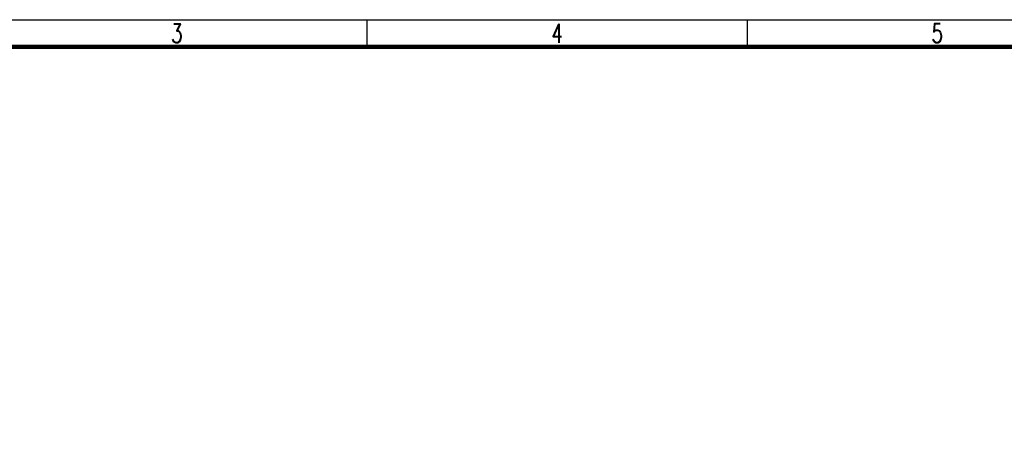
# Model space of a CAD drawing. Extents: x 39527407 to 39530665, y 3786466 to 3790957.
# Tile 112 of 113: x 39528515 to 39529886, y 3790370 to 3790957. Entities that reach past the tile are written whole.
import ezdxf
from ezdxf.enums import TextEntityAlignment as Align

# ---------------------------------------------------------------- set-up
doc = ezdxf.new("R2010")
doc.units = 0
doc.linetypes.add('DASHEDX2', pattern=[38.1, 25.4, -12.7])
doc.layers.add('TK-ABCD-TTLB-E', color=3, linetype='CONTINUOUS')
doc.layers.add('路线', color=7, linetype='DASHEDX2', lineweight=30)
doc.styles.add('SimHztxt', font='simplex.shx', dxfattribs={"width": 0.8, "bigfont": 'hztxt.shx'})

# ---------------------------------------------------------------- blocks, each defined once
blk = doc.blocks.new('A$C69525F90')
at = {"layer": 'TK-ABCD-TTLB-E', "color": 3}
for p, q in [((0, 70), (1.25, 70)), ((0, 52.5), (1.25, 52.5))]:
    blk.add_line(p, q, dxfattribs=at)
blk.add_lwpolyline([(74.25, 0), (0, 0), (0, 105), (74.25, 105), (74.25, 0)], dxfattribs=at)
at = {"layer": 'TK-ABCD-TTLB-E', "color": 3, "const_width": 0.2}
blk.add_lwpolyline([(73, 6.25), (1.25, 6.25), (1.25, 103.75), (73, 103.75), (73, 6.25)], dxfattribs=at)
at = {"layer": 'TK-ABCD-TTLB-E', "color": 3, "style": 'SimHztxt', "width": 0.7}
for s, p in [('5', (0.625, 78.75)), ('4', (0.625, 61.25)), ('3', (0.625, 43.75))]:
    blk.add_text(s, height=0.875, rotation=90, dxfattribs=at).set_placement(p, align=Align.MIDDLE_CENTER)

msp = doc.modelspace()

# ---------------------------------------------------------------- block references
at = {"layer": '路线', "linetype": 'ByBlock', "lineweight": -3, "xscale": 30.2444574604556, "yscale": 30.2444574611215, "zscale": 30.24445746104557, "rotation": 270}
msp.add_blockref('A$C69525F90', (39527410.40194, 3790957.50045, -38.58), dxfattribs=at)

doc.saveas('drawing.dxf')
